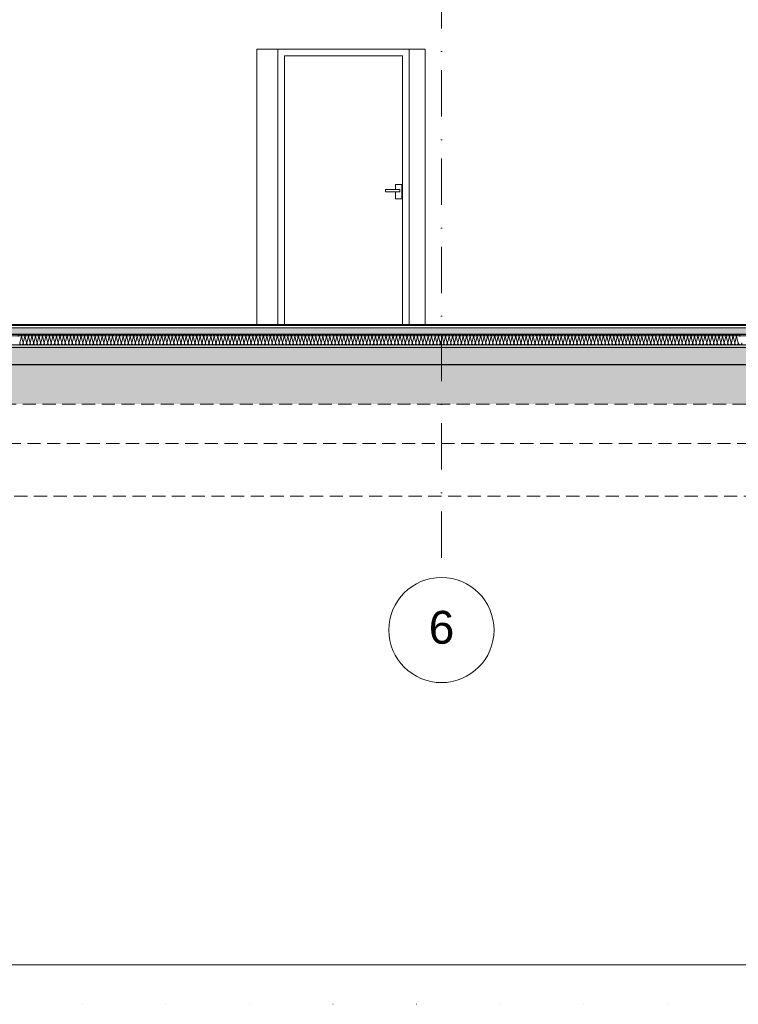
# Model space of a CAD drawing. Header units: centimetres. Extents: x -43488 to -10641, y 2063 to 22960.
# Tile 42 of 72: x -37170 to -36623, y 7867 to 8616. Entities that reach past the tile are written whole.
import ezdxf

# ---------------------------------------------------------------- set-up
doc = ezdxf.new("R2010")
doc.units = ezdxf.units.CM
doc.header["$MEASUREMENT"] = 0
for name, pattern in [('Kreski i kropki', [67.027776, 35.277777, -17.638888, 0, -14.111111]), ('Kropkowana', [63.499999, 0, -63.499999]), ('Przerywana krótka2', [15, 10, -5])]:
    doc.linetypes.add(name, pattern=pattern)
doc.layers.add('!konstrukcja tarasu_Nr_pióra__10', color=1, linetype='Continuous', lineweight=0)
doc.layers.add('!osie_Nr_pióra__10', color=1, linetype='Continuous', lineweight=0)
for name, color, linetype, lineweight, true_color in [('!konstrukcja tarasu_Nr_pióra__2', 7, 'Continuous', 40, 0x61c100), ('!konstrukcja tarasu_Nr_pióra__4', 7, 'Continuous', 25, 0x31fd59), ('!konstrukcja tarasu_Nr_pióra__6', 7, 'Continuous', 18, 0x3fa3ff), ('!konstrukcja tarasu_Nr_pióra__8', 7, 'Continuous', 13, 0x42bda7), ('!ocieplenie_Nr_pióra__94', 7, 'Continuous', 18, 0x9f9f9f), ('!osie_Nr_pióra__6', 7, 'Continuous', 18, 0x3fa3ff), ('!osie_Nr_pióra__8', 7, 'Continuous', 13, 0x42bda7), ('!stolarka_Nr_pióra__6', 7, 'Continuous', 18, 0x3fa3ff), ('linie pomocnicze_Nr_pióra__14', 7, 'Continuous', 18, 0xcc0000), ('Otoczenie i krajobraz_Nr_pióra__20', 7, 'Continuous', 18, 0xffd4d4), ('Słupy_Nr_pióra__7', 7, 'Continuous', 15, 0x9f9fff), ('Słupy_Nr_pióra__8', 7, 'Continuous', 13, 0x42bda7), ('Ściany zewnętrzne_Nr_pióra__6', 7, 'Continuous', 18, 0x3fa3ff)]:
    doc.layers.add(name, color=color, linetype=linetype, lineweight=lineweight, true_color=true_color)
doc.styles.add('STYL_AUTOMATYCZNY_1', font='txt')
doc.linetypes.add('izolacja 1_50', pattern='A,0,[1,Janisz._Ochraniew_DACH i KLIMA_V21.Shx,S=0.31746,R=0,X=0,Y=0],-40,0', length=40)

msp = doc.modelspace()

# ---------------------------------------------------------------- hatches: boundary and pattern name
at = {"layer": 'Słupy_Nr_pióra__7', "linetype": 'Continuous', "lineweight": 15, "true_color": 0x9f9fff}
h = msp.add_hatch(dxfattribs=at)
h.set_pattern_fill('A_beton', color=161, style=0, pattern_type=2)
h.set_pattern_definition([(45, (0, 0), (-11.3137085, 11.3137085), [12, -4]), (45, (0, 11.314), (-11.3137085, 11.3137085), [12, -4])])
h.paths.add_polyline_path([(-37436.71, 8376.36), (-35903.71, 8376.36), (-35903.71, 8381.36), (-37436.71, 8381.36)])
at = {"layer": 'Słupy_Nr_pióra__8', "linetype": 'Continuous', "lineweight": 13, "true_color": 0x42bda7}
h = msp.add_hatch(dxfattribs=at)
h.set_pattern_fill('A_beton_lekki', color=135, style=0, pattern_type=2)
h.set_pattern_definition([(0, (0, 0), (0, 41.56922), [2.6, -21.4]), (0, (12, 20.785), (0, 41.56922), [2.6, -21.4]), (60, (0, 0), (-36, 20.78461), [2.6, -21.4]), (60, (24, 0), (-36, 20.78461), [2.6, -21.4]), (120, (2.6, 0), (36, 20.78461), [2.6, -21.4]), (120, (26.6, 0), (36, 20.78461), [2.6, -21.4]), (0, (0, 4), (0, 8), [0, -8, 0, -12]), (45, (4, 4), (-5.6568542, 5.6568542), [0, -6, 0, -10])])
h.paths.add_polyline_path([(-37436.71, 8368.36), (-35901.71, 8368.36), (-35901.71, 8353.36), (-37436.71, 8353.36)])
h = msp.add_hatch(dxfattribs=at)
h.set_pattern_fill('płyty_kamienne', color=135, style=0, pattern_type=2)
h.set_pattern_definition([(45, (0, 35), (-11.136932, 11.136932), [0, -10.5, 0, -15.75]), (110, (35, 35), (14.800159, 5.386817), [0, -7.7, 0, -13.3])])
h.paths.add_polyline_path([(-37436.71, 8353.36), (-37436.71, 8342.36), (-37436.71, 8293.36), (-37414.21, 8293.36), (-37414.21, 8253.36), (-37404.21, 8243.36), (-37320.74, 8323.36), (-36017.68, 8323.36), (-35934.21, 8243.36), (-35924.21, 8253.36), (-35924.21, 8293.36), (-35901.71, 8293.36), (-35901.71, 8342.36), (-35901.71, 8353.36)])

# ---------------------------------------------------------------- linework, layer by layer
at = {"layer": '!konstrukcja tarasu_Nr_pióra__10', "color": 1, "linetype": 'izolacja 1_50', "lineweight": 0}
for p, q in [((-35901.71, 8375.29), (-37436.71, 8375.29)), ((-37464.04, 8366.36), (-35874.38, 8366.36))]:
    msp.add_line(p, q, dxfattribs=at)
at = {"layer": '!konstrukcja tarasu_Nr_pióra__2', "color": 72, "linetype": 'Continuous', "lineweight": 40, "true_color": 0x61c100}
msp.add_line((-35901.71, 8383.36), (-37436.71, 8383.36), dxfattribs=at)
at = {"layer": '!konstrukcja tarasu_Nr_pióra__4', "color": 100, "linetype": 'Continuous', "lineweight": 25, "true_color": 0x31fd59}
for p, q in [((-35903.71, 8376.36), (-37436.71, 8376.36)), ((-35901.71, 8353.36), (-37436.71, 8353.36))]:
    msp.add_line(p, q, dxfattribs=at)
at = {"layer": '!konstrukcja tarasu_Nr_pióra__6', "color": 161, "linetype": 'Continuous', "lineweight": 18, "true_color": 0x3fa3ff}
msp.add_line((-35901.71, 8368.36), (-37436.71, 8368.36), dxfattribs=at)
at = {"layer": '!konstrukcja tarasu_Nr_pióra__8', "color": 135, "linetype": 'Continuous', "lineweight": 13, "true_color": 0x42bda7}
msp.add_line((-35901.71, 8381.36), (-37436.71, 8381.36), dxfattribs=at)
at = {"layer": '!konstrukcja tarasu_Nr_pióra__8', "color": 135, "linetype": 'Przerywana krótka2', "lineweight": 13, "true_color": 0x42bda7}
for p, q in [((-36017.68, 8323.36), (-37320.74, 8323.36)), ((-35924.21, 8293.36), (-37414.21, 8293.36)), ((-37414.21, 8253.36), (-35924.21, 8253.36))]:
    msp.add_line(p, q, dxfattribs=at)
at = {"layer": '!ocieplenie_Nr_pióra__94', "color": 253, "linetype": 'Continuous', "lineweight": 18, "true_color": 0x9f9f9f}
for p, q in [((-37168.76, 8374.68), (-37170.01, 8370.04)), ((-37168.67, 8374.68), (-37167.43, 8370.04)), ((-37166.1, 8374.68), (-37167.34, 8370.04)), ((-37166.01, 8374.68), (-37164.76, 8370.04)), ((-37163.43, 8374.68), (-37164.67, 8370.04)), ((-37163.34, 8374.68), (-37162.1, 8370.04)), ((-37160.76, 8374.68), (-37162.01, 8370.04)), ((-37160.67, 8374.68), (-37159.43, 8370.04)), ((-37158.1, 8374.68), (-37159.34, 8370.04)), ((-37158.01, 8374.68), (-37156.76, 8370.04)), ((-37155.43, 8374.68), (-37156.67, 8370.04)), ((-37155.34, 8374.68), (-37154.1, 8370.04)), ((-37152.76, 8374.68), (-37154.01, 8370.04)), ((-37152.67, 8374.68), (-37151.43, 8370.04)), ((-37150.1, 8374.68), (-37151.34, 8370.04)), ((-37150.01, 8374.68), (-37148.76, 8370.04)), ((-37147.43, 8374.68), (-37148.67, 8370.04)), ((-37147.34, 8374.68), (-37146.1, 8370.04)), ((-37144.76, 8374.68), (-37146.01, 8370.04)), ((-37144.67, 8374.68), (-37143.43, 8370.04)), ((-37142.1, 8374.68), (-37143.34, 8370.04)), ((-37142.01, 8374.68), (-37140.76, 8370.04)), ((-37139.43, 8374.68), (-37140.67, 8370.04)), ((-37139.34, 8374.68), (-37138.1, 8370.04)), ((-37136.76, 8374.68), (-37138.01, 8370.04)), ((-37136.67, 8374.68), (-37135.43, 8370.04)), ((-37134.1, 8374.68), (-37135.34, 8370.04)), ((-37134.01, 8374.68), (-37132.76, 8370.04)), ((-37131.43, 8374.68), (-37132.67, 8370.04)), ((-37131.34, 8374.68), (-37130.1, 8370.04)), ((-37128.76, 8374.68), (-37130.01, 8370.04)), ((-37128.67, 8374.68), (-37127.43, 8370.04)), ((-37126.1, 8374.68), (-37127.34, 8370.04)), ((-37126.01, 8374.68), (-37124.76, 8370.04)), ((-37123.43, 8374.68), (-37124.67, 8370.04)), ((-37123.34, 8374.68), (-37122.1, 8370.04)), ((-37120.76, 8374.68), (-37122.01, 8370.04)), ((-37120.67, 8374.68), (-37119.43, 8370.04)), ((-37118.1, 8374.68), (-37119.34, 8370.04)), ((-37118.01, 8374.68), (-37116.76, 8370.04)), ((-37115.43, 8374.68), (-37116.67, 8370.04)), ((-37115.34, 8374.68), (-37114.1, 8370.04)), ((-37112.76, 8374.68), (-37114.01, 8370.04)), ((-37112.67, 8374.68), (-37111.43, 8370.04)), ((-37110.1, 8374.68), (-37111.34, 8370.04)), ((-37110.01, 8374.68), (-37108.76, 8370.04)), ((-37107.43, 8374.68), (-37108.67, 8370.04)), ((-37107.34, 8374.68), (-37106.1, 8370.04)), ((-37104.76, 8374.68), (-37106.01, 8370.04)), ((-37104.67, 8374.68), (-37103.43, 8370.04)), ((-37102.1, 8374.68), (-37103.34, 8370.04)), ((-37102.01, 8374.68), (-37100.76, 8370.04)), ((-37099.43, 8374.68), (-37100.67, 8370.04)), ((-37099.34, 8374.68), (-37098.1, 8370.04)), ((-37096.76, 8374.68), (-37098.01, 8370.04)), ((-37096.67, 8374.68), (-37095.43, 8370.04)), ((-37094.1, 8374.68), (-37095.34, 8370.04)), ((-37094.01, 8374.68), (-37092.76, 8370.04)), ((-37091.43, 8374.68), (-37092.67, 8370.04)), ((-37091.34, 8374.68), (-37090.1, 8370.04)), ((-37088.76, 8374.68), (-37090.01, 8370.04)), ((-37088.67, 8374.68), (-37087.43, 8370.04)), ((-37086.1, 8374.68), (-37087.34, 8370.04)), ((-37086.01, 8374.68), (-37084.76, 8370.04)), ((-37083.43, 8374.68), (-37084.67, 8370.04)), ((-37083.34, 8374.68), (-37082.1, 8370.04)), ((-37080.76, 8374.68), (-37082.01, 8370.04)), ((-37080.67, 8374.68), (-37079.43, 8370.04)), ((-37078.1, 8374.68), (-37079.34, 8370.04)), ((-37078.01, 8374.68), (-37076.76, 8370.04)), ((-37075.43, 8374.68), (-37076.67, 8370.04)), ((-37075.34, 8374.68), (-37074.1, 8370.04)), ((-37072.76, 8374.68), (-37074.01, 8370.04)), ((-37072.67, 8374.68), (-37071.43, 8370.04)), ((-37070.1, 8374.68), (-37071.34, 8370.04)), ((-37070.01, 8374.68), (-37068.76, 8370.04)), ((-37067.43, 8374.68), (-37068.67, 8370.04)), ((-37067.34, 8374.68), (-37066.1, 8370.04)), ((-37064.76, 8374.68), (-37066.01, 8370.04)), ((-37064.67, 8374.68), (-37063.43, 8370.04)), ((-37062.1, 8374.68), (-37063.34, 8370.04)), ((-37062.01, 8374.68), (-37060.76, 8370.04)), ((-37059.43, 8374.68), (-37060.67, 8370.04)), ((-37059.34, 8374.68), (-37058.1, 8370.04)), ((-37056.76, 8374.68), (-37058.01, 8370.04)), ((-37056.67, 8374.68), (-37055.43, 8370.04)), ((-37054.1, 8374.68), (-37055.34, 8370.04)), ((-37054.01, 8374.68), (-37052.76, 8370.04)), ((-37051.43, 8374.68), (-37052.67, 8370.04)), ((-37051.34, 8374.68), (-37050.1, 8370.04)), ((-37048.76, 8374.68), (-37050.01, 8370.04)), ((-37048.67, 8374.68), (-37047.43, 8370.04)), ((-37046.1, 8374.68), (-37047.34, 8370.04)), ((-37046.01, 8374.68), (-37044.76, 8370.04)), ((-37043.43, 8374.68), (-37044.67, 8370.04)), ((-37043.34, 8374.68), (-37042.1, 8370.04)), ((-37040.76, 8374.68), (-37042.01, 8370.04)), ((-37040.67, 8374.68), (-37039.43, 8370.04)), ((-37038.1, 8374.68), (-37039.34, 8370.04)), ((-37038.01, 8374.68), (-37036.76, 8370.04)), ((-37035.43, 8374.68), (-37036.67, 8370.04)), ((-37035.34, 8374.68), (-37034.1, 8370.04)), ((-37032.76, 8374.68), (-37034.01, 8370.04)), ((-37032.67, 8374.68), (-37031.43, 8370.04)), ((-37030.1, 8374.68), (-37031.34, 8370.04)), ((-37030.01, 8374.68), (-37028.76, 8370.04)), ((-37027.43, 8374.68), (-37028.67, 8370.04)), ((-37027.34, 8374.68), (-37026.1, 8370.04)), ((-37024.76, 8374.68), (-37026.01, 8370.04)), ((-37024.67, 8374.68), (-37023.43, 8370.04)), ((-37022.1, 8374.68), (-37023.34, 8370.04)), ((-37022.01, 8374.68), (-37020.76, 8370.04)), ((-37019.43, 8374.68), (-37020.67, 8370.04)), ((-37019.34, 8374.68), (-37018.1, 8370.04)), ((-37016.76, 8374.68), (-37018.01, 8370.04)), ((-37016.67, 8374.68), (-37015.43, 8370.04)), ((-37014.1, 8374.68), (-37015.34, 8370.04)), ((-37014.01, 8374.68), (-37012.76, 8370.04)), ((-37011.43, 8374.68), (-37012.67, 8370.04)), ((-37011.34, 8374.68), (-37010.1, 8370.04)), ((-37008.76, 8374.68), (-37010.01, 8370.04)), ((-37008.67, 8374.68), (-37007.43, 8370.04)), ((-37006.1, 8374.68), (-37007.34, 8370.04)), ((-37006.01, 8374.68), (-37004.76, 8370.04)), ((-37003.43, 8374.68), (-37004.67, 8370.04)), ((-37003.34, 8374.68), (-37002.1, 8370.04)), ((-37000.76, 8374.68), (-37002.01, 8370.04)), ((-37000.67, 8374.68), (-36999.43, 8370.04)), ((-36998.1, 8374.68), (-36999.34, 8370.04)), ((-36998.01, 8374.68), (-36996.76, 8370.04)), ((-36995.43, 8374.68), (-36996.67, 8370.04)), ((-36995.34, 8374.68), (-36994.1, 8370.04)), ((-36992.76, 8374.68), (-36994.01, 8370.04)), ((-36992.67, 8374.68), (-36991.43, 8370.04)), ((-36990.1, 8374.68), (-36991.34, 8370.04)), ((-36990.01, 8374.68), (-36988.76, 8370.04)), ((-36987.43, 8374.68), (-36988.67, 8370.04)), ((-36987.34, 8374.68), (-36986.1, 8370.04)), ((-36984.76, 8374.68), (-36986.01, 8370.04)), ((-36984.67, 8374.68), (-36983.43, 8370.04)), ((-36982.1, 8374.68), (-36983.34, 8370.04)), ((-36982.01, 8374.68), (-36980.76, 8370.04)), ((-36979.43, 8374.68), (-36980.67, 8370.04)), ((-36979.34, 8374.68), (-36978.1, 8370.04)), ((-36976.76, 8374.68), (-36978.01, 8370.04)), ((-36976.67, 8374.68), (-36975.43, 8370.04)), ((-36974.1, 8374.68), (-36975.34, 8370.04)), ((-36974.01, 8374.68), (-36972.76, 8370.04)), ((-36971.43, 8374.68), (-36972.67, 8370.04)), ((-36971.34, 8374.68), (-36970.1, 8370.04)), ((-36968.76, 8374.68), (-36970.01, 8370.04)), ((-36968.67, 8374.68), (-36967.43, 8370.04)), ((-36966.1, 8374.68), (-36967.34, 8370.04)), ((-36966.01, 8374.68), (-36964.76, 8370.04)), ((-36963.43, 8374.68), (-36964.67, 8370.04)), ((-36963.34, 8374.68), (-36962.1, 8370.04)), ((-36960.76, 8374.68), (-36962.01, 8370.04)), ((-36960.67, 8374.68), (-36959.43, 8370.04)), ((-36958.1, 8374.68), (-36959.34, 8370.04)), ((-36958.01, 8374.68), (-36956.76, 8370.04)), ((-36955.43, 8374.68), (-36956.67, 8370.04)), ((-36955.34, 8374.68), (-36954.1, 8370.04)), ((-36952.76, 8374.68), (-36954.01, 8370.04)), ((-36952.67, 8374.68), (-36951.43, 8370.04)), ((-36950.1, 8374.68), (-36951.34, 8370.04)), ((-36950.01, 8374.68), (-36948.76, 8370.04)), ((-36947.43, 8374.68), (-36948.67, 8370.04)), ((-36947.34, 8374.68), (-36946.1, 8370.04)), ((-36944.76, 8374.68), (-36946.01, 8370.04)), ((-36944.67, 8374.68), (-36943.43, 8370.04)), ((-36942.1, 8374.68), (-36943.34, 8370.04)), ((-36942.01, 8374.68), (-36940.76, 8370.04)), ((-36939.43, 8374.68), (-36940.67, 8370.04)), ((-36939.34, 8374.68), (-36938.1, 8370.04)), ((-36936.76, 8374.68), (-36938.01, 8370.04)), ((-36936.67, 8374.68), (-36935.43, 8370.04)), ((-36934.1, 8374.68), (-36935.34, 8370.04)), ((-36934.01, 8374.68), (-36932.76, 8370.04)), ((-36931.43, 8374.68), (-36932.67, 8370.04)), ((-36931.34, 8374.68), (-36930.1, 8370.04)), ((-36928.76, 8374.68), (-36930.01, 8370.04)), ((-36928.67, 8374.68), (-36927.43, 8370.04)), ((-36926.1, 8374.68), (-36927.34, 8370.04)), ((-36926.01, 8374.68), (-36924.76, 8370.04)), ((-36923.43, 8374.68), (-36924.67, 8370.04)), ((-36923.34, 8374.68), (-36922.1, 8370.04)), ((-36920.76, 8374.68), (-36922.01, 8370.04)), ((-36920.67, 8374.68), (-36919.43, 8370.04)), ((-36918.1, 8374.68), (-36919.34, 8370.04)), ((-36918.01, 8374.68), (-36916.76, 8370.04)), ((-36915.43, 8374.68), (-36916.67, 8370.04)), ((-36915.34, 8374.68), (-36914.1, 8370.04)), ((-36912.76, 8374.68), (-36914.01, 8370.04)), ((-36912.67, 8374.68), (-36911.43, 8370.04)), ((-36910.1, 8374.68), (-36911.34, 8370.04)), ((-36910.01, 8374.68), (-36908.76, 8370.04)), ((-36907.43, 8374.68), (-36908.67, 8370.04)), ((-36907.34, 8374.68), (-36906.1, 8370.04)), ((-36904.76, 8374.68), (-36906.01, 8370.04)), ((-36904.67, 8374.68), (-36903.43, 8370.04)), ((-36902.1, 8374.68), (-36903.34, 8370.04)), ((-36902.01, 8374.68), (-36900.76, 8370.04)), ((-36899.43, 8374.68), (-36900.67, 8370.04)), ((-36899.34, 8374.68), (-36898.1, 8370.04)), ((-36896.76, 8374.68), (-36898.01, 8370.04)), ((-36896.67, 8374.68), (-36895.43, 8370.04)), ((-36894.1, 8374.68), (-36895.34, 8370.04)), ((-36894.01, 8374.68), (-36892.76, 8370.04)), ((-36891.43, 8374.68), (-36892.67, 8370.04)), ((-36891.34, 8374.68), (-36890.1, 8370.04)), ((-36888.76, 8374.68), (-36890.01, 8370.04)), ((-36888.67, 8374.68), (-36887.43, 8370.04)), ((-36886.1, 8374.68), (-36887.34, 8370.04)), ((-36886.01, 8374.68), (-36884.76, 8370.04)), ((-36883.43, 8374.68), (-36884.67, 8370.04)), ((-36883.34, 8374.68), (-36882.1, 8370.04)), ((-36880.76, 8374.68), (-36882.01, 8370.04)), ((-36880.67, 8374.68), (-36879.43, 8370.04)), ((-36878.1, 8374.68), (-36879.34, 8370.04)), ((-36878.01, 8374.68), (-36876.76, 8370.04)), ((-36875.43, 8374.68), (-36876.67, 8370.04)), ((-36875.34, 8374.68), (-36874.1, 8370.04)), ((-36872.76, 8374.68), (-36874.01, 8370.04)), ((-36872.67, 8374.68), (-36871.43, 8370.04)), ((-36870.1, 8374.68), (-36871.34, 8370.04)), ((-36870.01, 8374.68), (-36868.76, 8370.04)), ((-36867.43, 8374.68), (-36868.67, 8370.04)), ((-36867.34, 8374.68), (-36866.1, 8370.04)), ((-36864.76, 8374.68), (-36866.01, 8370.04)), ((-36864.67, 8374.68), (-36863.43, 8370.04)), ((-36862.1, 8374.68), (-36863.34, 8370.04)), ((-36862.01, 8374.68), (-36860.76, 8370.04)), ((-36859.43, 8374.68), (-36860.67, 8370.04)), ((-36859.34, 8374.68), (-36858.1, 8370.04)), ((-36856.76, 8374.68), (-36858.01, 8370.04)), ((-36856.67, 8374.68), (-36855.43, 8370.04)), ((-36854.1, 8374.68), (-36855.34, 8370.04)), ((-36854.01, 8374.68), (-36852.76, 8370.04)), ((-36851.43, 8374.68), (-36852.67, 8370.04)), ((-36851.34, 8374.68), (-36850.1, 8370.04)), ((-36848.76, 8374.68), (-36850.01, 8370.04)), ((-36848.67, 8374.68), (-36847.43, 8370.04)), ((-36846.1, 8374.68), (-36847.34, 8370.04)), ((-36846.01, 8374.68), (-36844.76, 8370.04)), ((-36843.43, 8374.68), (-36844.67, 8370.04)), ((-36843.34, 8374.68), (-36842.1, 8370.04)), ((-36840.76, 8374.68), (-36842.01, 8370.04)), ((-36840.67, 8374.68), (-36839.43, 8370.04)), ((-36838.1, 8374.68), (-36839.34, 8370.04)), ((-36838.01, 8374.68), (-36836.76, 8370.04)), ((-36835.43, 8374.68), (-36836.67, 8370.04)), ((-36835.34, 8374.68), (-36834.1, 8370.04)), ((-36832.76, 8374.68), (-36834.01, 8370.04)), ((-36832.67, 8374.68), (-36831.43, 8370.04)), ((-36830.1, 8374.68), (-36831.34, 8370.04)), ((-36830.01, 8374.68), (-36828.76, 8370.04)), ((-36827.43, 8374.68), (-36828.67, 8370.04)), ((-36827.34, 8374.68), (-36826.1, 8370.04)), ((-36824.76, 8374.68), (-36826.01, 8370.04)), ((-36824.67, 8374.68), (-36823.43, 8370.04)), ((-36822.1, 8374.68), (-36823.34, 8370.04)), ((-36822.01, 8374.68), (-36820.76, 8370.04)), ((-36819.43, 8374.68), (-36820.67, 8370.04)), ((-36819.34, 8374.68), (-36818.1, 8370.04)), ((-36816.76, 8374.68), (-36818.01, 8370.04)), ((-36816.67, 8374.68), (-36815.43, 8370.04)), ((-36814.1, 8374.68), (-36815.34, 8370.04)), ((-36814.01, 8374.68), (-36812.76, 8370.04)), ((-36811.43, 8374.68), (-36812.67, 8370.04)), ((-36811.34, 8374.68), (-36810.1, 8370.04)), ((-36808.76, 8374.68), (-36810.01, 8370.04)), ((-36808.67, 8374.68), (-36807.43, 8370.04)), ((-36806.1, 8374.68), (-36807.34, 8370.04)), ((-36806.01, 8374.68), (-36804.76, 8370.04)), ((-36803.43, 8374.68), (-36804.67, 8370.04)), ((-36803.34, 8374.68), (-36802.1, 8370.04)), ((-36800.76, 8374.68), (-36802.01, 8370.04)), ((-36800.67, 8374.68), (-36799.43, 8370.04)), ((-36798.1, 8374.68), (-36799.34, 8370.04)), ((-36798.01, 8374.68), (-36796.76, 8370.04)), ((-36795.43, 8374.68), (-36796.67, 8370.04)), ((-36795.34, 8374.68), (-36794.1, 8370.04)), ((-36792.76, 8374.68), (-36794.01, 8370.04)), ((-36792.67, 8374.68), (-36791.43, 8370.04)), ((-36790.1, 8374.68), (-36791.34, 8370.04)), ((-36790.01, 8374.68), (-36788.76, 8370.04)), ((-36787.43, 8374.68), (-36788.67, 8370.04)), ((-36787.34, 8374.68), (-36786.1, 8370.04)), ((-36784.76, 8374.68), (-36786.01, 8370.04)), ((-36784.67, 8374.68), (-36783.43, 8370.04)), ((-36782.1, 8374.68), (-36783.34, 8370.04)), ((-36782.01, 8374.68), (-36780.76, 8370.04)), ((-36779.43, 8374.68), (-36780.67, 8370.04)), ((-36779.34, 8374.68), (-36778.1, 8370.04)), ((-36776.76, 8374.68), (-36778.01, 8370.04)), ((-36776.67, 8374.68), (-36775.43, 8370.04)), ((-36774.1, 8374.68), (-36775.34, 8370.04)), ((-36774.01, 8374.68), (-36772.76, 8370.04)), ((-36771.43, 8374.68), (-36772.67, 8370.04)), ((-36771.34, 8374.68), (-36770.1, 8370.04)), ((-36768.76, 8374.68), (-36770.01, 8370.04)), ((-36768.67, 8374.68), (-36767.43, 8370.04)), ((-36766.1, 8374.68), (-36767.34, 8370.04)), ((-36766.01, 8374.68), (-36764.76, 8370.04)), ((-36763.43, 8374.68), (-36764.67, 8370.04)), ((-36763.34, 8374.68), (-36762.1, 8370.04)), ((-36760.76, 8374.68), (-36762.01, 8370.04)), ((-36760.67, 8374.68), (-36759.43, 8370.04)), ((-36758.1, 8374.68), (-36759.34, 8370.04)), ((-36758.01, 8374.68), (-36756.76, 8370.04)), ((-36755.43, 8374.68), (-36756.67, 8370.04)), ((-36755.34, 8374.68), (-36754.1, 8370.04)), ((-36752.76, 8374.68), (-36754.01, 8370.04)), ((-36752.67, 8374.68), (-36751.43, 8370.04)), ((-36750.1, 8374.68), (-36751.34, 8370.04)), ((-36750.01, 8374.68), (-36748.76, 8370.04)), ((-36747.43, 8374.68), (-36748.67, 8370.04)), ((-36747.34, 8374.68), (-36746.1, 8370.04)), ((-36744.76, 8374.68), (-36746.01, 8370.04)), ((-36744.67, 8374.68), (-36743.43, 8370.04)), ((-36742.1, 8374.68), (-36743.34, 8370.04)), ((-36742.01, 8374.68), (-36740.76, 8370.04)), ((-36739.43, 8374.68), (-36740.67, 8370.04)), ((-36739.34, 8374.68), (-36738.1, 8370.04)), ((-36736.76, 8374.68), (-36738.01, 8370.04)), ((-36736.67, 8374.68), (-36735.43, 8370.04)), ((-36734.1, 8374.68), (-36735.34, 8370.04)), ((-36734.01, 8374.68), (-36732.76, 8370.04)), ((-36731.43, 8374.68), (-36732.67, 8370.04)), ((-36731.34, 8374.68), (-36730.1, 8370.04)), ((-36728.76, 8374.68), (-36730.01, 8370.04)), ((-36728.67, 8374.68), (-36727.43, 8370.04)), ((-36726.1, 8374.68), (-36727.34, 8370.04)), ((-36726.01, 8374.68), (-36724.76, 8370.04)), ((-36723.43, 8374.68), (-36724.67, 8370.04)), ((-36723.34, 8374.68), (-36722.1, 8370.04)), ((-36720.76, 8374.68), (-36722.01, 8370.04)), ((-36720.67, 8374.68), (-36719.43, 8370.04)), ((-36718.1, 8374.68), (-36719.34, 8370.04)), ((-36718.01, 8374.68), (-36716.76, 8370.04)), ((-36715.43, 8374.68), (-36716.67, 8370.04)), ((-36715.34, 8374.68), (-36714.1, 8370.04)), ((-36712.76, 8374.68), (-36714.01, 8370.04)), ((-36712.67, 8374.68), (-36711.43, 8370.04)), ((-36710.1, 8374.68), (-36711.34, 8370.04)), ((-36710.01, 8374.68), (-36708.76, 8370.04)), ((-36707.43, 8374.68), (-36708.67, 8370.04)), ((-36707.34, 8374.68), (-36706.1, 8370.04)), ((-36704.76, 8374.68), (-36706.01, 8370.04)), ((-36704.67, 8374.68), (-36703.43, 8370.04)), ((-36702.1, 8374.68), (-36703.34, 8370.04)), ((-36702.01, 8374.68), (-36700.76, 8370.04)), ((-36699.43, 8374.68), (-36700.67, 8370.04)), ((-36699.34, 8374.68), (-36698.1, 8370.04)), ((-36696.76, 8374.68), (-36698.01, 8370.04)), ((-36696.67, 8374.68), (-36695.43, 8370.04)), ((-36694.1, 8374.68), (-36695.34, 8370.04)), ((-36694.01, 8374.68), (-36692.76, 8370.04)), ((-36691.43, 8374.68), (-36692.67, 8370.04)), ((-36691.34, 8374.68), (-36690.1, 8370.04)), ((-36688.76, 8374.68), (-36690.01, 8370.04)), ((-36688.67, 8374.68), (-36687.43, 8370.04)), ((-36686.1, 8374.68), (-36687.34, 8370.04)), ((-36686.01, 8374.68), (-36684.76, 8370.04)), ((-36683.43, 8374.68), (-36684.67, 8370.04)), ((-36683.34, 8374.68), (-36682.1, 8370.04)), ((-36680.76, 8374.68), (-36682.01, 8370.04)), ((-36680.67, 8374.68), (-36679.43, 8370.04)), ((-36678.1, 8374.68), (-36679.34, 8370.04)), ((-36678.01, 8374.68), (-36676.76, 8370.04)), ((-36675.43, 8374.68), (-36676.67, 8370.04)), ((-36675.34, 8374.68), (-36674.1, 8370.04)), ((-36672.76, 8374.68), (-36674.01, 8370.04)), ((-36672.67, 8374.68), (-36671.43, 8370.04)), ((-36670.1, 8374.68), (-36671.34, 8370.04)), ((-36670.01, 8374.68), (-36668.76, 8370.04)), ((-36667.43, 8374.68), (-36668.67, 8370.04)), ((-36667.34, 8374.68), (-36666.1, 8370.04)), ((-36664.76, 8374.68), (-36666.01, 8370.04)), ((-36664.67, 8374.68), (-36663.43, 8370.04)), ((-36662.1, 8374.68), (-36663.34, 8370.04)), ((-36662.01, 8374.68), (-36660.76, 8370.04)), ((-36659.43, 8374.68), (-36660.67, 8370.04)), ((-36659.34, 8374.68), (-36658.1, 8370.04)), ((-36656.76, 8374.68), (-36658.01, 8370.04)), ((-36656.67, 8374.68), (-36655.43, 8370.04)), ((-36654.1, 8374.68), (-36655.34, 8370.04)), ((-36654.01, 8374.68), (-36652.76, 8370.04)), ((-36651.43, 8374.68), (-36652.67, 8370.04)), ((-36651.34, 8374.68), (-36650.1, 8370.04)), ((-36648.76, 8374.68), (-36650.01, 8370.04)), ((-36648.67, 8374.68), (-36647.43, 8370.04)), ((-36646.1, 8374.68), (-36647.34, 8370.04)), ((-36646.01, 8374.68), (-36644.76, 8370.04)), ((-36643.43, 8374.68), (-36644.67, 8370.04)), ((-36643.34, 8374.68), (-36642.1, 8370.04)), ((-36640.76, 8374.68), (-36642.01, 8370.04)), ((-36640.67, 8374.68), (-36639.43, 8370.04)), ((-36638.1, 8374.68), (-36639.34, 8370.04)), ((-36638.01, 8374.68), (-36636.76, 8370.04)), ((-36635.43, 8374.68), (-36636.67, 8370.04)), ((-36635.34, 8374.68), (-36634.1, 8370.04)), ((-36632.76, 8374.68), (-36634.01, 8370.04)), ((-36632.67, 8374.68), (-36631.43, 8370.04)), ((-36630.1, 8374.68), (-36631.34, 8370.04)), ((-36630.01, 8374.68), (-36628.76, 8370.04)), ((-36627.43, 8374.68), (-36628.67, 8370.04)), ((-36627.34, 8374.68), (-36626.1, 8370.04)), ((-36624.76, 8374.68), (-36626.01, 8370.04)), ((-36624.67, 8374.68), (-36623.43, 8370.04))]:
    msp.add_line(p, q, dxfattribs=at)
for centre, start, end in [((-37170.05, 8375.03), 345.0191, 194.9809), ((-37167.38, 8375.03), 345.0191, 194.9809), ((-37164.72, 8375.03), 345.0191, 194.9809), ((-37162.05, 8375.03), 345.0191, 194.9809), ((-37159.38, 8375.03), 345.0191, 194.9809), ((-37156.72, 8375.03), 345.0191, 194.9809), ((-37154.05, 8375.03), 345.0191, 194.9809), ((-37151.38, 8375.03), 345.0191, 194.9809), ((-37148.72, 8375.03), 345.0191, 194.9809), ((-37146.05, 8375.03), 345.0191, 194.9809), ((-37143.38, 8375.03), 345.0191, 194.9809), ((-37140.72, 8375.03), 345.0191, 194.9809), ((-37138.05, 8375.03), 345.0191, 194.9809), ((-37135.38, 8375.03), 345.0191, 194.9809), ((-37132.72, 8375.03), 345.0191, 194.9809), ((-37130.05, 8375.03), 345.0191, 194.9809), ((-37127.38, 8375.03), 345.0191, 194.9809), ((-37124.72, 8375.03), 345.0191, 194.9809), ((-37122.05, 8375.03), 345.0191, 194.9809), ((-37119.38, 8375.03), 345.0191, 194.9809), ((-37116.72, 8375.03), 345.0191, 194.9809), ((-37114.05, 8375.03), 345.0191, 194.9809), ((-37111.38, 8375.03), 345.0191, 194.9809), ((-37108.72, 8375.03), 345.0191, 194.9809), ((-37106.05, 8375.03), 345.0191, 194.9809), ((-37103.38, 8375.03), 345.0191, 194.9809), ((-37100.72, 8375.03), 345.0191, 194.9809), ((-37098.05, 8375.03), 345.0191, 194.9809), ((-37095.38, 8375.03), 345.0191, 194.9809), ((-37092.72, 8375.03), 345.0191, 194.9809), ((-37090.05, 8375.03), 345.0191, 194.9809), ((-37087.38, 8375.03), 345.0191, 194.9809), ((-37084.72, 8375.03), 345.0191, 194.9809), ((-37082.05, 8375.03), 345.0191, 194.9809), ((-37079.38, 8375.03), 345.0191, 194.9809), ((-37076.72, 8375.03), 345.0191, 194.9809), ((-37074.05, 8375.03), 345.0191, 194.9809), ((-37071.38, 8375.03), 345.0191, 194.9809), ((-37068.72, 8375.03), 345.0191, 194.9809), ((-37066.05, 8375.03), 345.0191, 194.9809), ((-37063.38, 8375.03), 345.0191, 194.9809), ((-37060.72, 8375.03), 345.0191, 194.9809), ((-37058.05, 8375.03), 345.0191, 194.9809), ((-37055.38, 8375.03), 345.0191, 194.9809), ((-37052.72, 8375.03), 345.0191, 194.9809), ((-37050.05, 8375.03), 345.0191, 194.9809), ((-37047.38, 8375.03), 345.0191, 194.9809), ((-37044.72, 8375.03), 345.0191, 194.9809), ((-37042.05, 8375.03), 345.0191, 194.9809), ((-37039.38, 8375.03), 345.0191, 194.9809), ((-37036.72, 8375.03), 345.0191, 194.9809), ((-37034.05, 8375.03), 345.0191, 194.9809), ((-37031.38, 8375.03), 345.0191, 194.9809), ((-37028.72, 8375.03), 345.0191, 194.9809), ((-37026.05, 8375.03), 345.0191, 194.9809), ((-37023.38, 8375.03), 345.0191, 194.9809), ((-37020.72, 8375.03), 345.0191, 194.9809), ((-37018.05, 8375.03), 345.0191, 194.9809), ((-37015.38, 8375.03), 345.0191, 194.9809), ((-37012.72, 8375.03), 345.0191, 194.9809), ((-37010.05, 8375.03), 345.0191, 194.9809), ((-37007.38, 8375.03), 345.0191, 194.9809), ((-37004.72, 8375.03), 345.0191, 194.9809), ((-37002.05, 8375.03), 345.0191, 194.9809), ((-36999.38, 8375.03), 345.0191, 194.9809), ((-36996.72, 8375.03), 345.0191, 194.9809), ((-36994.05, 8375.03), 345.0191, 194.9809), ((-36991.38, 8375.03), 345.0191, 194.9809), ((-36988.72, 8375.03), 345.0191, 194.9809), ((-36986.05, 8375.03), 345.0191, 194.9809), ((-36983.38, 8375.03), 345.0191, 194.9809), ((-36980.72, 8375.03), 345.0191, 194.9809), ((-36978.05, 8375.03), 345.0191, 194.9809), ((-36975.38, 8375.03), 345.0191, 194.9809), ((-36972.72, 8375.03), 345.0191, 194.9809), ((-36970.05, 8375.03), 345.0191, 194.9809), ((-36967.38, 8375.03), 345.0191, 194.9809), ((-36964.72, 8375.03), 345.0191, 194.9809), ((-36962.05, 8375.03), 345.0191, 194.9809), ((-36959.38, 8375.03), 345.0191, 194.9809), ((-36956.72, 8375.03), 345.0191, 194.9809), ((-36954.05, 8375.03), 345.0191, 194.9809), ((-36951.38, 8375.03), 345.0191, 194.9809), ((-36948.72, 8375.03), 345.0191, 194.9809), ((-36946.05, 8375.03), 345.0191, 194.9809), ((-36943.38, 8375.03), 345.0191, 194.9809), ((-36940.72, 8375.03), 345.0191, 194.9809), ((-36938.05, 8375.03), 345.0191, 194.9809), ((-36935.38, 8375.03), 345.0191, 194.9809), ((-36932.72, 8375.03), 345.0191, 194.9809), ((-36930.05, 8375.03), 345.0191, 194.9809), ((-36927.38, 8375.03), 345.0191, 194.9809), ((-36924.72, 8375.03), 345.0191, 194.9809), ((-36922.05, 8375.03), 345.0191, 194.9809), ((-36919.38, 8375.03), 345.0191, 194.9809), ((-36916.72, 8375.03), 345.0191, 194.9809), ((-36914.05, 8375.03), 345.0191, 194.9809), ((-36911.38, 8375.03), 345.0191, 194.9809), ((-36908.72, 8375.03), 345.0191, 194.9809), ((-36906.05, 8375.03), 345.0191, 194.9809), ((-36903.38, 8375.03), 345.0191, 194.9809), ((-36900.72, 8375.03), 345.0191, 194.9809), ((-36898.05, 8375.03), 345.0191, 194.9809), ((-36895.38, 8375.03), 345.0191, 194.9809), ((-36892.72, 8375.03), 345.0191, 194.9809), ((-36890.05, 8375.03), 345.0191, 194.9809), ((-36887.38, 8375.03), 345.0191, 194.9809), ((-36884.72, 8375.03), 345.0191, 194.9809), ((-36882.05, 8375.03), 345.0191, 194.9809), ((-36879.38, 8375.03), 345.0191, 194.9809), ((-36876.72, 8375.03), 345.0191, 194.9809), ((-36874.05, 8375.03), 345.0191, 194.9809), ((-36871.38, 8375.03), 345.0191, 194.9809), ((-36868.72, 8375.03), 345.0191, 194.9809), ((-36866.05, 8375.03), 345.0191, 194.9809), ((-36863.38, 8375.03), 345.0191, 194.9809), ((-36860.72, 8375.03), 345.0191, 194.9809), ((-36858.05, 8375.03), 345.0191, 194.9809), ((-36855.38, 8375.03), 345.0191, 194.9809), ((-36852.72, 8375.03), 345.0191, 194.9809), ((-36850.05, 8375.03), 345.0191, 194.9809), ((-36847.38, 8375.03), 345.0191, 194.9809), ((-36844.72, 8375.03), 345.0191, 194.9809), ((-36842.05, 8375.03), 345.0191, 194.9809), ((-36839.38, 8375.03), 345.0191, 194.9809), ((-36836.72, 8375.03), 345.0191, 194.9809), ((-36834.05, 8375.03), 345.0191, 194.9809), ((-36831.38, 8375.03), 345.0191, 194.9809), ((-36828.72, 8375.03), 345.0191, 194.9809), ((-36826.05, 8375.03), 345.0191, 194.9809), ((-36823.38, 8375.03), 345.0191, 194.9809), ((-36820.72, 8375.03), 345.0191, 194.9809), ((-36818.05, 8375.03), 345.0191, 194.9809), ((-36815.38, 8375.03), 345.0191, 194.9809), ((-36812.72, 8375.03), 345.0191, 194.9809), ((-36810.05, 8375.03), 345.0191, 194.9809), ((-36807.38, 8375.03), 345.0191, 194.9809), ((-36804.72, 8375.03), 345.0191, 194.9809), ((-36802.05, 8375.03), 345.0191, 194.9809), ((-36799.38, 8375.03), 345.0191, 194.9809), ((-36796.72, 8375.03), 345.0191, 194.9809), ((-36794.05, 8375.03), 345.0191, 194.9809), ((-36791.38, 8375.03), 345.0191, 194.9809), ((-36788.72, 8375.03), 345.0191, 194.9809), ((-36786.05, 8375.03), 345.0191, 194.9809), ((-36783.38, 8375.03), 345.0191, 194.9809), ((-36780.72, 8375.03), 345.0191, 194.9809), ((-36778.05, 8375.03), 345.0191, 194.9809), ((-36775.38, 8375.03), 345.0191, 194.9809), ((-36772.72, 8375.03), 345.0191, 194.9809), ((-36770.05, 8375.03), 345.0191, 194.9809), ((-36767.38, 8375.03), 345.0191, 194.9809), ((-36764.72, 8375.03), 345.0191, 194.9809), ((-36762.05, 8375.03), 345.0191, 194.9809), ((-36759.38, 8375.03), 345.0191, 194.9809), ((-36756.72, 8375.03), 345.0191, 194.9809), ((-36754.05, 8375.03), 345.0191, 194.9809), ((-36751.38, 8375.03), 345.0191, 194.9809), ((-36748.72, 8375.03), 345.0191, 194.9809), ((-36746.05, 8375.03), 345.0191, 194.9809), ((-36743.38, 8375.03), 345.0191, 194.9809), ((-36740.72, 8375.03), 345.0191, 194.9809), ((-36738.05, 8375.03), 345.0191, 194.9809), ((-36735.38, 8375.03), 345.0191, 194.9809), ((-36732.72, 8375.03), 345.0191, 194.9809), ((-36730.05, 8375.03), 345.0191, 194.9809), ((-36727.38, 8375.03), 345.0191, 194.9809), ((-36724.72, 8375.03), 345.0191, 194.9809), ((-36722.05, 8375.03), 345.0191, 194.9809), ((-36719.38, 8375.03), 345.0191, 194.9809), ((-36716.72, 8375.03), 345.0191, 194.9809), ((-36714.05, 8375.03), 345.0191, 194.9809), ((-36711.38, 8375.03), 345.0191, 194.9809), ((-36708.72, 8375.03), 345.0191, 194.9809), ((-36706.05, 8375.03), 345.0191, 194.9809), ((-36703.38, 8375.03), 345.0191, 194.9809), ((-36700.72, 8375.03), 345.0191, 194.9809), ((-36698.05, 8375.03), 345.0191, 194.9809), ((-36695.38, 8375.03), 345.0191, 194.9809), ((-36692.72, 8375.03), 345.0191, 194.9809), ((-36690.05, 8375.03), 345.0191, 194.9809), ((-36687.38, 8375.03), 345.0191, 194.9809), ((-36684.72, 8375.03), 345.0191, 194.9809), ((-36682.05, 8375.03), 345.0191, 194.9809), ((-36679.38, 8375.03), 345.0191, 194.9809), ((-36676.72, 8375.03), 345.0191, 194.9809), ((-36674.05, 8375.03), 345.0191, 194.9809), ((-36671.38, 8375.03), 345.0191, 194.9809), ((-36668.72, 8375.03), 345.0191, 194.9809), ((-36666.05, 8375.03), 345.0191, 194.9809), ((-36663.38, 8375.03), 345.0191, 194.9809), ((-36660.72, 8375.03), 345.0191, 194.9809), ((-36658.05, 8375.03), 345.0191, 194.9809), ((-36655.38, 8375.03), 345.0191, 194.9809), ((-36652.72, 8375.03), 345.0191, 194.9809), ((-36650.05, 8375.03), 345.0191, 194.9809), ((-36647.38, 8375.03), 345.0191, 194.9809), ((-36644.72, 8375.03), 345.0191, 194.9809), ((-36642.05, 8375.03), 345.0191, 194.9809), ((-36639.38, 8375.03), 345.0191, 194.9809), ((-36636.72, 8375.03), 345.0191, 194.9809), ((-36634.05, 8375.03), 345.0191, 194.9809), ((-36631.38, 8375.03), 345.0191, 194.9809), ((-36628.72, 8375.03), 345.0191, 194.9809), ((-36626.05, 8375.03), 345.0191, 194.9809), ((-36623.38, 8375.03), 345.0191, 194.9809), ((-37168.72, 8369.69), 165.0191, 14.9809), ((-37166.05, 8369.69), 165.0191, 14.9809), ((-37163.38, 8369.69), 165.0191, 14.9809), ((-37160.72, 8369.69), 165.0191, 14.9809), ((-37158.05, 8369.69), 165.0191, 14.9809), ((-37155.38, 8369.69), 165.0191, 14.9809), ((-37152.72, 8369.69), 165.0191, 14.9809), ((-37150.05, 8369.69), 165.0191, 14.9809), ((-37147.38, 8369.69), 165.0191, 14.9809), ((-37144.72, 8369.69), 165.0191, 14.9809), ((-37142.05, 8369.69), 165.0191, 14.9809), ((-37139.38, 8369.69), 165.0191, 14.9809), ((-37136.72, 8369.69), 165.0191, 14.9809), ((-37134.05, 8369.69), 165.0191, 14.9809), ((-37131.38, 8369.69), 165.0191, 14.9809), ((-37128.72, 8369.69), 165.0191, 14.9809), ((-37126.05, 8369.69), 165.0191, 14.9809), ((-37123.38, 8369.69), 165.0191, 14.9809), ((-37120.72, 8369.69), 165.0191, 14.9809), ((-37118.05, 8369.69), 165.0191, 14.9809), ((-37115.38, 8369.69), 165.0191, 14.9809), ((-37112.72, 8369.69), 165.0191, 14.9809), ((-37110.05, 8369.69), 165.0191, 14.9809), ((-37107.38, 8369.69), 165.0191, 14.9809), ((-37104.72, 8369.69), 165.0191, 14.9809), ((-37102.05, 8369.69), 165.0191, 14.9809), ((-37099.38, 8369.69), 165.0191, 14.9809), ((-37096.72, 8369.69), 165.0191, 14.9809), ((-37094.05, 8369.69), 165.0191, 14.9809), ((-37091.38, 8369.69), 165.0191, 14.9809), ((-37088.72, 8369.69), 165.0191, 14.9809), ((-37086.05, 8369.69), 165.0191, 14.9809), ((-37083.38, 8369.69), 165.0191, 14.9809), ((-37080.72, 8369.69), 165.0191, 14.9809), ((-37078.05, 8369.69), 165.0191, 14.9809), ((-37075.38, 8369.69), 165.0191, 14.9809), ((-37072.72, 8369.69), 165.0191, 14.9809), ((-37070.05, 8369.69), 165.0191, 14.9809), ((-37067.38, 8369.69), 165.0191, 14.9809), ((-37064.72, 8369.69), 165.0191, 14.9809), ((-37062.05, 8369.69), 165.0191, 14.9809), ((-37059.38, 8369.69), 165.0191, 14.9809), ((-37056.72, 8369.69), 165.0191, 14.9809), ((-37054.05, 8369.69), 165.0191, 14.9809), ((-37051.38, 8369.69), 165.0191, 14.9809), ((-37048.72, 8369.69), 165.0191, 14.9809), ((-37046.05, 8369.69), 165.0191, 14.9809), ((-37043.38, 8369.69), 165.0191, 14.9809), ((-37040.72, 8369.69), 165.0191, 14.9809), ((-37038.05, 8369.69), 165.0191, 14.9809), ((-37035.38, 8369.69), 165.0191, 14.9809), ((-37032.72, 8369.69), 165.0191, 14.9809), ((-37030.05, 8369.69), 165.0191, 14.9809), ((-37027.38, 8369.69), 165.0191, 14.9809), ((-37024.72, 8369.69), 165.0191, 14.9809), ((-37022.05, 8369.69), 165.0191, 14.9809), ((-37019.38, 8369.69), 165.0191, 14.9809), ((-37016.72, 8369.69), 165.0191, 14.9809), ((-37014.05, 8369.69), 165.0191, 14.9809), ((-37011.38, 8369.69), 165.0191, 14.9809), ((-37008.72, 8369.69), 165.0191, 14.9809), ((-37006.05, 8369.69), 165.0191, 14.9809), ((-37003.38, 8369.69), 165.0191, 14.9809), ((-37000.72, 8369.69), 165.0191, 14.9809), ((-36998.05, 8369.69), 165.0191, 14.9809), ((-36995.38, 8369.69), 165.0191, 14.9809), ((-36992.72, 8369.69), 165.0191, 14.9809), ((-36990.05, 8369.69), 165.0191, 14.9809), ((-36987.38, 8369.69), 165.0191, 14.9809), ((-36984.72, 8369.69), 165.0191, 14.9809), ((-36982.05, 8369.69), 165.0191, 14.9809), ((-36979.38, 8369.69), 165.0191, 14.9809), ((-36976.72, 8369.69), 165.0191, 14.9809), ((-36974.05, 8369.69), 165.0191, 14.9809), ((-36971.38, 8369.69), 165.0191, 14.9809), ((-36968.72, 8369.69), 165.0191, 14.9809), ((-36966.05, 8369.69), 165.0191, 14.9809), ((-36963.38, 8369.69), 165.0191, 14.9809), ((-36960.72, 8369.69), 165.0191, 14.9809), ((-36958.05, 8369.69), 165.0191, 14.9809), ((-36955.38, 8369.69), 165.0191, 14.9809), ((-36952.72, 8369.69), 165.0191, 14.9809), ((-36950.05, 8369.69), 165.0191, 14.9809), ((-36947.38, 8369.69), 165.0191, 14.9809), ((-36944.72, 8369.69), 165.0191, 14.9809), ((-36942.05, 8369.69), 165.0191, 14.9809), ((-36939.38, 8369.69), 165.0191, 14.9809), ((-36936.72, 8369.69), 165.0191, 14.9809), ((-36934.05, 8369.69), 165.0191, 14.9809), ((-36931.38, 8369.69), 165.0191, 14.9809), ((-36928.72, 8369.69), 165.0191, 14.9809), ((-36926.05, 8369.69), 165.0191, 14.9809), ((-36923.38, 8369.69), 165.0191, 14.9809), ((-36920.72, 8369.69), 165.0191, 14.9809), ((-36918.05, 8369.69), 165.0191, 14.9809), ((-36915.38, 8369.69), 165.0191, 14.9809), ((-36912.72, 8369.69), 165.0191, 14.9809), ((-36910.05, 8369.69), 165.0191, 14.9809), ((-36907.38, 8369.69), 165.0191, 14.9809), ((-36904.72, 8369.69), 165.0191, 14.9809), ((-36902.05, 8369.69), 165.0191, 14.9809), ((-36899.38, 8369.69), 165.0191, 14.9809), ((-36896.72, 8369.69), 165.0191, 14.9809), ((-36894.05, 8369.69), 165.0191, 14.9809), ((-36891.38, 8369.69), 165.0191, 14.9809), ((-36888.72, 8369.69), 165.0191, 14.9809), ((-36886.05, 8369.69), 165.0191, 14.9809), ((-36883.38, 8369.69), 165.0191, 14.9809), ((-36880.72, 8369.69), 165.0191, 14.9809), ((-36878.05, 8369.69), 165.0191, 14.9809), ((-36875.38, 8369.69), 165.0191, 14.9809), ((-36872.72, 8369.69), 165.0191, 14.9809), ((-36870.05, 8369.69), 165.0191, 14.9809), ((-36867.38, 8369.69), 165.0191, 14.9809), ((-36864.72, 8369.69), 165.0191, 14.9809), ((-36862.05, 8369.69), 165.0191, 14.9809), ((-36859.38, 8369.69), 165.0191, 14.9809), ((-36856.72, 8369.69), 165.0191, 14.9809), ((-36854.05, 8369.69), 165.0191, 14.9809), ((-36851.38, 8369.69), 165.0191, 14.9809), ((-36848.72, 8369.69), 165.0191, 14.9809), ((-36846.05, 8369.69), 165.0191, 14.9809), ((-36843.38, 8369.69), 165.0191, 14.9809), ((-36840.72, 8369.69), 165.0191, 14.9809), ((-36838.05, 8369.69), 165.0191, 14.9809), ((-36835.38, 8369.69), 165.0191, 14.9809), ((-36832.72, 8369.69), 165.0191, 14.9809), ((-36830.05, 8369.69), 165.0191, 14.9809), ((-36827.38, 8369.69), 165.0191, 14.9809), ((-36824.72, 8369.69), 165.0191, 14.9809), ((-36822.05, 8369.69), 165.0191, 14.9809), ((-36819.38, 8369.69), 165.0191, 14.9809), ((-36816.72, 8369.69), 165.0191, 14.9809), ((-36814.05, 8369.69), 165.0191, 14.9809), ((-36811.38, 8369.69), 165.0191, 14.9809), ((-36808.72, 8369.69), 165.0191, 14.9809), ((-36806.05, 8369.69), 165.0191, 14.9809), ((-36803.38, 8369.69), 165.0191, 14.9809), ((-36800.72, 8369.69), 165.0191, 14.9809), ((-36798.05, 8369.69), 165.0191, 14.9809), ((-36795.38, 8369.69), 165.0191, 14.9809), ((-36792.72, 8369.69), 165.0191, 14.9809), ((-36790.05, 8369.69), 165.0191, 14.9809), ((-36787.38, 8369.69), 165.0191, 14.9809), ((-36784.72, 8369.69), 165.0191, 14.9809), ((-36782.05, 8369.69), 165.0191, 14.9809), ((-36779.38, 8369.69), 165.0191, 14.9809), ((-36776.72, 8369.69), 165.0191, 14.9809), ((-36774.05, 8369.69), 165.0191, 14.9809), ((-36771.38, 8369.69), 165.0191, 14.9809), ((-36768.72, 8369.69), 165.0191, 14.9809), ((-36766.05, 8369.69), 165.0191, 14.9809), ((-36763.38, 8369.69), 165.0191, 14.9809), ((-36760.72, 8369.69), 165.0191, 14.9809), ((-36758.05, 8369.69), 165.0191, 14.9809), ((-36755.38, 8369.69), 165.0191, 14.9809), ((-36752.72, 8369.69), 165.0191, 14.9809), ((-36750.05, 8369.69), 165.0191, 14.9809), ((-36747.38, 8369.69), 165.0191, 14.9809), ((-36744.72, 8369.69), 165.0191, 14.9809), ((-36742.05, 8369.69), 165.0191, 14.9809), ((-36739.38, 8369.69), 165.0191, 14.9809), ((-36736.72, 8369.69), 165.0191, 14.9809), ((-36734.05, 8369.69), 165.0191, 14.9809), ((-36731.38, 8369.69), 165.0191, 14.9809), ((-36728.72, 8369.69), 165.0191, 14.9809), ((-36726.05, 8369.69), 165.0191, 14.9809), ((-36723.38, 8369.69), 165.0191, 14.9809), ((-36720.72, 8369.69), 165.0191, 14.9809), ((-36718.05, 8369.69), 165.0191, 14.9809), ((-36715.38, 8369.69), 165.0191, 14.9809), ((-36712.72, 8369.69), 165.0191, 14.9809), ((-36710.05, 8369.69), 165.0191, 14.9809), ((-36707.38, 8369.69), 165.0191, 14.9809), ((-36704.72, 8369.69), 165.0191, 14.9809), ((-36702.05, 8369.69), 165.0191, 14.9809), ((-36699.38, 8369.69), 165.0191, 14.9809), ((-36696.72, 8369.69), 165.0191, 14.9809), ((-36694.05, 8369.69), 165.0191, 14.9809), ((-36691.38, 8369.69), 165.0191, 14.9809), ((-36688.72, 8369.69), 165.0191, 14.9809), ((-36686.05, 8369.69), 165.0191, 14.9809), ((-36683.38, 8369.69), 165.0191, 14.9809), ((-36680.72, 8369.69), 165.0191, 14.9809), ((-36678.05, 8369.69), 165.0191, 14.9809), ((-36675.38, 8369.69), 165.0191, 14.9809), ((-36672.72, 8369.69), 165.0191, 14.9809), ((-36670.05, 8369.69), 165.0191, 14.9809), ((-36667.38, 8369.69), 165.0191, 14.9809), ((-36664.72, 8369.69), 165.0191, 14.9809), ((-36662.05, 8369.69), 165.0191, 14.9809), ((-36659.38, 8369.69), 165.0191, 14.9809), ((-36656.72, 8369.69), 165.0191, 14.9809), ((-36654.05, 8369.69), 165.0191, 14.9809), ((-36651.38, 8369.69), 165.0191, 14.9809), ((-36648.72, 8369.69), 165.0191, 14.9809), ((-36646.05, 8369.69), 165.0191, 14.9809), ((-36643.38, 8369.69), 165.0191, 14.9809), ((-36640.72, 8369.69), 165.0191, 14.9809), ((-36638.05, 8369.69), 165.0191, 14.9809), ((-36635.38, 8369.69), 165.0191, 14.9809), ((-36632.72, 8369.69), 165.0191, 14.9809), ((-36630.05, 8369.69), 165.0191, 14.9809), ((-36627.38, 8369.69), 165.0191, 14.9809), ((-36624.72, 8369.69), 165.0191, 14.9809), ((-36622.05, 8369.69), 165.0191, 14.9809)]:
    msp.add_arc(centre, 1.33, start, end, dxfattribs=at)
at = {"layer": '!osie_Nr_pióra__6', "color": 161, "linetype": 'Kreski i kropki', "lineweight": 18, "true_color": 0x3fa3ff}
msp.add_line((-36849.21, 9047.3), (-36849.21, 8191.44), dxfattribs=at)
at = {"layer": '!osie_Nr_pióra__8', "color": 135, "linetype": 'Continuous', "lineweight": 13, "true_color": 0x42bda7}
msp.add_circle((-36849.21, 8151.44), 40, dxfattribs=at)
at = {"layer": '!stolarka_Nr_pióra__6', "color": 161, "linetype": 'Continuous', "lineweight": 18, "true_color": 0x3fa3ff}
for p, q in [((-36973.71, 8593.36), (-36973.71, 8383.36)), ((-36873.71, 8593.36), (-36973.71, 8593.36)), ((-36873.71, 8383.36), (-36873.71, 8593.36)), ((-36968.71, 8588.36), (-36968.71, 8383.36)), ((-36878.71, 8588.36), (-36968.71, 8588.36)), ((-36878.71, 8383.36), (-36878.71, 8588.36)), ((-36884.07, 8490.57), (-36879.42, 8490.57)), ((-36884.07, 8486.78), (-36884.07, 8490.57)), ((-36879.42, 8490.57), (-36879.42, 8479.64)), ((-36891.81, 8486.78), (-36880.78, 8486.78)), ((-36891.81, 8484.94), (-36891.81, 8486.78)), ((-36880.78, 8484.94), (-36891.81, 8484.94)), ((-36884.07, 8479.64), (-36884.07, 8484.94)), ((-36880.78, 8486.78), (-36880.78, 8484.94)), ((-36879.42, 8479.64), (-36884.07, 8479.64)), ((-36973.71, 8383.36), (-36873.71, 8383.36))]:
    msp.add_line(p, q, dxfattribs=at)
at = {"layer": 'linie pomocnicze_Nr_pióra__14', "color": 12, "linetype": 'Continuous', "lineweight": 18, "true_color": 0xcc0000}
msp.add_line((-34794.21, 7896.68), (-38221.17, 7896.68), dxfattribs=at)
at = {"layer": 'Otoczenie i krajobraz_Nr_pióra__20', "color": 254, "linetype": 'Kropkowana', "lineweight": 18, "true_color": 0xffd4d4}
msp.add_line((-34769.21, 7866.68), (-38406.17, 7866.68), dxfattribs=at)
at = {"layer": 'Ściany zewnętrzne_Nr_pióra__6', "color": 161, "linetype": 'Continuous', "lineweight": 18, "true_color": 0x3fa3ff}
for p, q in [((-36989.71, 8593.36), (-36989.71, 8383.36)), ((-36989.71, 8593.36), (-36861.71, 8593.36)), ((-36861.71, 8383.36), (-36861.71, 8593.36))]:
    msp.add_line(p, q, dxfattribs=at)

# ---------------------------------------------------------------- texts
at = {"layer": '!osie_Nr_pióra__10', "color": 1, "linetype": 'Continuous', "lineweight": 0, "insert": (-36858.85, 8153.37), "char_height": 25, "attachment_point": 4, "style": 'STYL_AUTOMATYCZNY_1'}
msp.add_mtext('\\A1;{\\pql;\\fArial|b0|i0|c238|p38;6}', dxfattribs=at)

doc.saveas('drawing.dxf')
